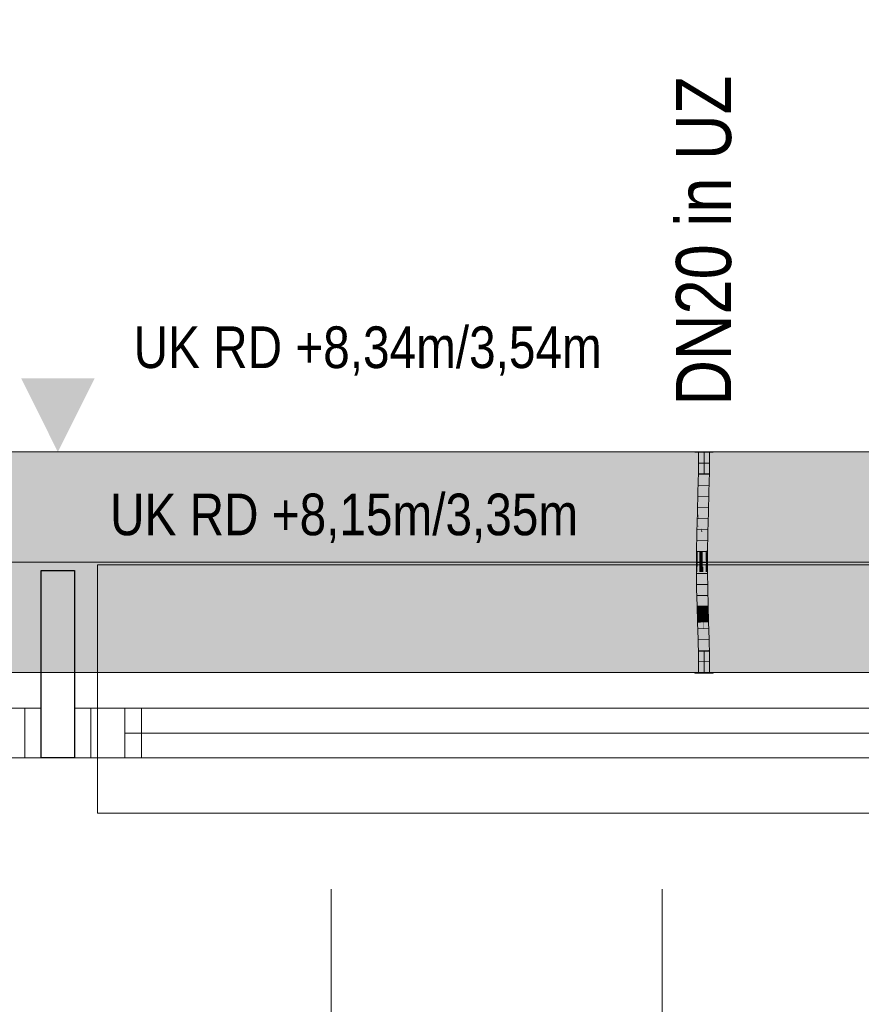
# Model space of a CAD drawing. Extents: x -420 to 300, y 62 to 1162.
# Tile 22 of 130: x -52 to -22, y 368 to 404. Entities that reach past the tile are written whole.
import ezdxf
from ezdxf.lldxf.tags import DXFTag

# ---------------------------------------------------------------- set-up
doc = ezdxf.new("R2010")
doc.units = 0
doc.layers.get('0').update_dxf_attribs({"lineweight": 35})
for name, color, linetype, lineweight, true_color in [('00_Beschriftung UZ', 3, 'Continuous', 13, 0x00ff00), ('30 -33 Aussenwände- 7 Fassade_ Elemente', 7, 'Continuous', 9, 0x00aacc), ('30 -35 Decken- 1 Konstruktion-Träger- Stahlbeton', 7, 'grob-A06G9F4K8I', 13, 0x33aa00), ('E_Leerrohr 20', 7, 'Continuous', 13, 0xcc0099), ('E_Leerrohr 20-Shading', 7, 'Continuous', 13, 0xcc0099)]:
    doc.layers.add(name, color=color, linetype=linetype, lineweight=lineweight, true_color=true_color)
for name, color, linetype, lineweight in [('70 -71 Achsen- 1 Gebäudeachsen', 7, 'STRICHPUNKT2-A06G9F4J8I', 18), ('Detailelementbeschriftung', 7, 'Continuous', 9), ('Keine-1', 7, 'Continuous', 15)]:
    doc.layers.add(name, color=color, linetype=linetype, lineweight=lineweight)
doc.layers.add('iwb_Schraffur_Unterzug', color=7, linetype='Continuous', lineweight=5, true_color=0xffffcc, plot=False)
doc.styles.get("Standard").update_dxf_attribs({"font": 'ARIALN.TTF'})
tags = doc.linetypes.add('grob-A06G9F4K8I', pattern=[14, 3, -8, 3]).pattern_tags.tags
tags[8:9] = [DXFTag(74, 4), DXFTag(75, 0), DXFTag(340, '0'), DXFTag(46, 0.0), DXFTag(50, 0.0), DXFTag(44, 0.0), DXFTag(45, 0.0)]
tags[6:7] = [DXFTag(74, 4), DXFTag(75, 0), DXFTag(340, '0'), DXFTag(46, 0.0), DXFTag(50, 0.0), DXFTag(44, 0.0), DXFTag(45, 0.0)]
tags[4:5] = [DXFTag(74, 4), DXFTag(75, 0), DXFTag(340, '0'), DXFTag(46, 0.0), DXFTag(50, 0.0), DXFTag(44, 0.0), DXFTag(45, 0.0)]
tags = doc.linetypes.add('STRICHPUNKT2', pattern=[12.7, 6.35, -3.175, 0, -3.175]).pattern_tags.tags
tags[10:11] = [DXFTag(74, 4), DXFTag(75, 0), DXFTag(340, '0'), DXFTag(46, 0.0), DXFTag(50, 0.0), DXFTag(44, 0.0), DXFTag(45, 0.0)]
tags[8:9] = [DXFTag(74, 4), DXFTag(75, 0), DXFTag(340, '0'), DXFTag(46, 0.0), DXFTag(50, 0.0), DXFTag(44, 0.0), DXFTag(45, 0.0)]
tags[6:7] = [DXFTag(74, 4), DXFTag(75, 0), DXFTag(340, '0'), DXFTag(46, 0.0), DXFTag(50, 0.0), DXFTag(44, 0.0), DXFTag(45, 0.0)]
tags[4:5] = [DXFTag(74, 4), DXFTag(75, 0), DXFTag(340, '0'), DXFTag(46, 0.0), DXFTag(50, 0.0), DXFTag(44, 0.0), DXFTag(45, 0.0)]
tags = doc.linetypes.add('STRICHPUNKT2-A06G9F4J8I', pattern=[12.7, 6.35, -3.175, 0, -3.175]).pattern_tags.tags
tags[10:11] = [DXFTag(74, 4), DXFTag(75, 0), DXFTag(340, '0'), DXFTag(46, 0.0), DXFTag(50, 0.0), DXFTag(44, 0.0), DXFTag(45, 0.0)]
tags[8:9] = [DXFTag(74, 4), DXFTag(75, 0), DXFTag(340, '0'), DXFTag(46, 0.0), DXFTag(50, 0.0), DXFTag(44, 0.0), DXFTag(45, 0.0)]
tags[6:7] = [DXFTag(74, 4), DXFTag(75, 0), DXFTag(340, '0'), DXFTag(46, 0.0), DXFTag(50, 0.0), DXFTag(44, 0.0), DXFTag(45, 0.0)]
tags[4:5] = [DXFTag(74, 4), DXFTag(75, 0), DXFTag(340, '0'), DXFTag(46, 0.0), DXFTag(50, 0.0), DXFTag(44, 0.0), DXFTag(45, 0.0)]

# ---------------------------------------------------------------- blocks, each defined once
blk = doc.blocks.new('Shading-A06G9F078I', base_point=(-27.291, 385.538))
at = {"layer": 'E_Leerrohr 20-Shading', "color": 223, "true_color": 0xc67fb4}
for points in [[(-27.572, 388.441), (-27.631, 388.441), (-27.579, 387.719), (-27.637, 387.72)], [(-27.231, 388.441), (-27.29, 388.441), (-27.237, 387.714), (-27.296, 387.714)], [(-27.579, 387.719), (-27.637, 387.72), (-27.596, 386.995), (-27.653, 386.997)], [(-27.594, 386.995), (-27.579, 387.719), (-27.596, 386.995)], [(-27.242, 387.714), (-27.296, 387.714), (-27.268, 386.987), (-27.311, 386.988)], [(-27.253, 386.987), (-27.237, 387.714), (-27.268, 386.987), (-27.242, 387.714)], [(-27.596, 386.995), (-27.653, 386.997), (-27.618, 386.271), (-27.672, 386.272)], [(-27.618, 386.271), (-27.615, 386.271), (-27.596, 386.995), (-27.594, 386.995)], [(-27.615, 386.271), (-27.614, 386.271), (-27.594, 386.995)], [(-27.292, 386.988), (-27.311, 386.988), (-27.318, 386.263), (-27.331, 386.263)], [(-27.302, 386.262), (-27.268, 386.987), (-27.318, 386.263), (-27.292, 386.988)], [(-27.272, 386.262), (-27.253, 386.987), (-27.302, 386.262), (-27.268, 386.987)], [(-27.691, 385.547), (-27.627, 385.996), (-27.672, 386.272), (-27.618, 386.271)], [(-27.618, 386.271), (-27.627, 385.996), (-27.615, 386.271), (-27.621, 386.035)], [(-27.621, 386.035), (-27.62, 386.045), (-27.615, 386.271), (-27.614, 386.271)], [(-27.318, 386.263), (-27.331, 386.263), (-27.343, 385.539), (-27.35, 385.539)], [(-27.334, 385.539), (-27.302, 386.262), (-27.343, 385.539), (-27.318, 386.263)], [(-27.291, 385.538), (-27.272, 386.262), (-27.334, 385.539), (-27.302, 386.262)], [(-27.642, 385.546), (-27.636, 385.676), (-27.691, 385.547), (-27.627, 385.996)], [(-27.633, 385.545), (-27.62, 386.045), (-27.642, 385.546)], [(-27.627, 385.996), (-27.636, 385.676), (-27.621, 386.035), (-27.623, 385.981)], [(-27.623, 385.981), (-27.62, 386.045), (-27.621, 386.035)], [(-27.642, 385.546), (-27.691, 385.547), (-27.665, 384.819), (-27.705, 384.82)], [(-27.646, 384.819), (-27.633, 385.545), (-27.665, 384.819), (-27.642, 385.546)], [(-27.361, 384.816), (-27.343, 385.539), (-27.364, 384.816), (-27.348, 385.539)], [(-27.348, 385.539), (-27.35, 385.539), (-27.364, 384.816)], [(-27.357, 384.816), (-27.334, 385.539), (-27.361, 384.816), (-27.343, 385.539)], [(-27.356, 384.816), (-27.334, 385.539), (-27.347, 385.144)], [(-27.356, 384.816), (-27.305, 384.815), (-27.334, 385.539), (-27.291, 385.538)], [(-27.357, 384.816), (-27.356, 384.816), (-27.347, 385.144)], [(-27.668, 384.458), (-27.665, 384.819), (-27.706, 384.459), (-27.705, 384.82)], [(-27.649, 384.092), (-27.646, 384.819), (-27.671, 384.092), (-27.665, 384.819)], [(-27.365, 384.453), (-27.364, 384.453), (-27.364, 384.816), (-27.361, 384.816)], [(-27.364, 384.453), (-27.36, 384.453), (-27.361, 384.816), (-27.357, 384.816)], [(-27.36, 384.453), (-27.307, 384.452), (-27.356, 384.816), (-27.305, 384.815)], [(-27.36, 384.453), (-27.356, 384.816), (-27.359, 384.526)], [(-27.356, 384.816), (-27.357, 384.816), (-27.359, 384.526)], [(-27.671, 384.092), (-27.668, 384.458), (-27.708, 384.092), (-27.706, 384.459)], [(-27.363, 384.093), (-27.36, 384.453), (-27.367, 384.093), (-27.365, 384.453)], [(-27.363, 384.093), (-27.308, 384.093), (-27.36, 384.453), (-27.307, 384.452)], [(-27.671, 384.092), (-27.708, 384.092), (-27.657, 383.481), (-27.7, 383.48)], [(-27.642, 383.482), (-27.649, 384.092), (-27.657, 383.481), (-27.671, 384.092)], [(-27.363, 384.093), (-27.367, 384.093), (-27.349, 383.487), (-27.359, 383.487)], [(-27.3, 383.488), (-27.308, 384.093), (-27.349, 383.487), (-27.363, 384.093)], [(-27.657, 383.481), (-27.7, 383.48), (-27.632, 382.872), (-27.685, 382.87)], [(-27.627, 382.872), (-27.642, 383.482), (-27.632, 382.872), (-27.657, 383.481)], [(-27.358, 383.487), (-27.359, 383.487), (-27.344, 382.88)], [(-27.324, 382.88), (-27.349, 383.487), (-27.344, 382.88), (-27.358, 383.487)], [(-27.285, 382.881), (-27.3, 383.488), (-27.324, 382.88), (-27.349, 383.487)], [(-27.685, 382.87), (-27.664, 382.703), (-27.632, 382.872), (-27.623, 382.703)], [(-27.664, 382.703), (-27.685, 382.87), (-27.68, 382.702)], [(-27.62, 382.633), (-27.627, 382.872), (-27.632, 382.872)], [(-27.339, 382.705), (-27.315, 382.705), (-27.344, 382.88), (-27.324, 382.88)], [(-27.315, 382.705), (-27.28, 382.706), (-27.324, 382.88), (-27.285, 382.881)], [(-27.667, 382.261), (-27.609, 382.263), (-27.68, 382.702), (-27.664, 382.703)], [(-27.664, 382.703), (-27.609, 382.263), (-27.623, 382.703), (-27.62, 382.633)], [(-27.326, 382.271), (-27.293, 382.272), (-27.339, 382.705), (-27.315, 382.705)], [(-27.293, 382.272), (-27.267, 382.273), (-27.315, 382.705), (-27.28, 382.706)], [(-27.609, 382.263), (-27.667, 382.261), (-27.591, 381.655), (-27.65, 381.654)], [(-27.293, 382.272), (-27.326, 382.271), (-27.263, 381.663), (-27.308, 381.662)], [(-27.25, 381.664), (-27.267, 382.273), (-27.263, 381.663), (-27.293, 382.272)], [(-27.591, 381.655), (-27.65, 381.654), (-27.579, 381.048), (-27.636, 381.047)], [(-27.578, 381.048), (-27.591, 381.655), (-27.579, 381.048), (-27.591, 381.655)], [(-27.263, 381.663), (-27.308, 381.662), (-27.24, 381.053), (-27.295, 381.052)], [(-27.236, 381.053), (-27.25, 381.664), (-27.24, 381.053), (-27.263, 381.663)], [(-27.579, 381.048), (-27.636, 381.047), (-27.576, 380.441), (-27.631, 380.441)], [(-27.576, 380.441), (-27.574, 380.441), (-27.579, 381.048), (-27.578, 381.048)], [(-27.574, 380.441), (-27.572, 380.441), (-27.578, 381.048)], [(-27.231, 380.441), (-27.24, 381.053), (-27.29, 380.441), (-27.295, 381.052)], [(-27.231, 380.441), (-27.236, 381.053), (-27.24, 381.053)]]:
    blk.add_solid(points, dxfattribs=at)
at = {"layer": 'E_Leerrohr 20-Shading', "color": 231, "true_color": 0xe17fc9}
for points in [[(-27.431, 388.441), (-27.572, 388.441), (-27.437, 387.717), (-27.579, 387.719)], [(-27.431, 388.441), (-27.437, 387.717), (-27.433, 387.716)], [(-27.433, 387.716), (-27.427, 387.716), (-27.431, 388.441)], [(-27.427, 387.716), (-27.296, 387.714), (-27.431, 388.441), (-27.29, 388.441)], [(-27.533, 387.718), (-27.579, 387.719), (-27.53, 386.994), (-27.594, 386.995)], [(-27.453, 386.992), (-27.437, 387.717), (-27.53, 386.994), (-27.533, 387.718)], [(-27.437, 387.717), (-27.453, 386.992), (-27.448, 386.992)], [(-27.448, 386.992), (-27.437, 386.991), (-27.437, 387.717), (-27.433, 387.716)], [(-27.433, 387.716), (-27.437, 386.991), (-27.427, 387.716), (-27.416, 386.991)], [(-27.416, 386.991), (-27.311, 386.988), (-27.427, 387.716), (-27.296, 387.714)], [(-27.53, 386.994), (-27.594, 386.995), (-27.529, 386.268), (-27.614, 386.271)], [(-27.529, 386.268), (-27.485, 386.267), (-27.53, 386.994), (-27.474, 386.992)], [(-27.485, 386.267), (-27.472, 386.267), (-27.474, 386.992), (-27.453, 386.992)], [(-27.453, 386.992), (-27.472, 386.267), (-27.47, 386.267)], [(-27.461, 386.267), (-27.448, 386.992), (-27.47, 386.267), (-27.453, 386.992)], [(-27.461, 386.267), (-27.443, 386.266), (-27.448, 386.992), (-27.437, 386.991)], [(-27.437, 386.991), (-27.443, 386.266), (-27.416, 386.991), (-27.402, 386.265)], [(-27.402, 386.265), (-27.331, 386.263), (-27.416, 386.991), (-27.311, 386.988)], [(-27.62, 386.045), (-27.528, 385.687), (-27.614, 386.271), (-27.529, 386.268)], [(-27.529, 386.268), (-27.528, 385.687), (-27.485, 386.267), (-27.496, 385.561)], [(-27.496, 385.561), (-27.491, 385.542), (-27.485, 386.267), (-27.472, 386.267)], [(-27.47, 386.267), (-27.472, 386.267), (-27.487, 385.542), (-27.491, 385.542)], [(-27.474, 385.542), (-27.461, 386.267), (-27.487, 385.542), (-27.47, 386.267)], [(-27.474, 385.542), (-27.449, 385.541), (-27.461, 386.267), (-27.443, 386.266)], [(-27.443, 386.266), (-27.449, 385.541), (-27.402, 386.265), (-27.388, 385.54)], [(-27.388, 385.54), (-27.35, 385.539), (-27.402, 386.265), (-27.331, 386.263)], [(-27.62, 386.045), (-27.633, 385.545), (-27.61, 385.545)], [(-27.61, 385.545), (-27.528, 385.543), (-27.62, 386.045), (-27.528, 385.687)], [(-27.61, 385.545), (-27.633, 385.545), (-27.601, 384.818), (-27.646, 384.819)], [(-27.601, 384.818), (-27.524, 384.818), (-27.61, 385.545), (-27.528, 385.543)], [(-27.528, 385.687), (-27.528, 385.543), (-27.496, 385.561), (-27.497, 385.542)], [(-27.528, 385.543), (-27.524, 384.818), (-27.497, 385.542), (-27.505, 384.817)], [(-27.505, 384.817), (-27.491, 385.542), (-27.497, 385.542)], [(-27.487, 385.542), (-27.491, 385.542), (-27.502, 384.817), (-27.505, 384.817)], [(-27.484, 384.817), (-27.474, 385.542), (-27.502, 384.817), (-27.487, 385.542)], [(-27.497, 385.542), (-27.491, 385.542), (-27.496, 385.561)], [(-27.484, 384.817), (-27.453, 384.817), (-27.474, 385.542), (-27.449, 385.541)], [(-27.449, 385.541), (-27.453, 384.817), (-27.388, 385.54), (-27.379, 384.816)], [(-27.388, 385.54), (-27.379, 384.816), (-27.351, 385.539), (-27.372, 384.816)], [(-27.372, 384.816), (-27.364, 384.816), (-27.351, 385.539), (-27.35, 385.539)], [(-27.601, 384.818), (-27.646, 384.819), (-27.599, 384.092), (-27.649, 384.092)], [(-27.601, 384.818), (-27.6, 384.457), (-27.524, 384.818), (-27.519, 384.456)], [(-27.524, 384.818), (-27.519, 384.456), (-27.505, 384.817), (-27.506, 384.456)], [(-27.506, 384.456), (-27.486, 384.455), (-27.502, 384.817), (-27.484, 384.817)], [(-27.502, 384.817), (-27.505, 384.817), (-27.506, 384.456)], [(-27.484, 384.817), (-27.487, 384.289), (-27.453, 384.817), (-27.453, 384.289)], [(-27.379, 384.816), (-27.453, 384.817), (-27.379, 384.093), (-27.454, 384.093)], [(-27.379, 384.816), (-27.379, 384.093), (-27.377, 384.197)], [(-27.372, 384.816), (-27.379, 384.816), (-27.375, 384.712)], [(-27.375, 384.712), (-27.379, 384.816), (-27.378, 384.609)], [(-27.365, 384.453), (-27.375, 384.712), (-27.377, 384.093), (-27.378, 384.609)], [(-27.364, 384.816), (-27.372, 384.816), (-27.365, 384.453), (-27.375, 384.712)], [(-27.6, 384.457), (-27.599, 384.092), (-27.519, 384.456), (-27.515, 384.093)], [(-27.515, 384.456), (-27.519, 384.456), (-27.512, 384.093), (-27.515, 384.093)], [(-27.506, 384.456), (-27.515, 384.456), (-27.508, 384.093), (-27.512, 384.093)], [(-27.488, 384.093), (-27.506, 384.456), (-27.508, 384.093)], [(-27.506, 384.456), (-27.488, 384.093), (-27.486, 384.455)], [(-27.365, 384.453), (-27.377, 384.093), (-27.374, 384.093)], [(-27.365, 384.453), (-27.369, 384.29), (-27.366, 384.29)], [(-27.599, 384.092), (-27.649, 384.092), (-27.604, 383.482), (-27.642, 383.482)], [(-27.604, 383.482), (-27.502, 383.484), (-27.599, 384.092), (-27.515, 384.093)], [(-27.515, 384.093), (-27.502, 383.484), (-27.512, 384.093), (-27.5, 383.484)], [(-27.5, 383.484), (-27.508, 384.093), (-27.512, 384.093)], [(-27.488, 384.093), (-27.508, 384.093), (-27.487, 383.484), (-27.5, 383.484)], [(-27.487, 384.289), (-27.488, 384.093), (-27.453, 384.289), (-27.454, 384.093)], [(-27.487, 383.484), (-27.451, 383.485), (-27.488, 384.093), (-27.454, 384.093)], [(-27.379, 384.093), (-27.454, 384.093), (-27.394, 383.486), (-27.451, 383.485)], [(-27.391, 383.486), (-27.377, 384.093), (-27.394, 383.486), (-27.379, 384.093)], [(-27.377, 384.093), (-27.391, 383.486), (-27.378, 383.957)], [(-27.391, 383.486), (-27.382, 383.486), (-27.378, 383.957)], [(-27.367, 384.093), (-27.378, 383.957), (-27.371, 383.487), (-27.382, 383.486)], [(-27.379, 384.093), (-27.377, 384.093), (-27.377, 384.197)], [(-27.377, 384.093), (-27.378, 383.957), (-27.374, 384.093)], [(-27.378, 383.957), (-27.367, 384.093), (-27.374, 384.093)], [(-27.369, 384.29), (-27.374, 384.093), (-27.366, 384.29), (-27.367, 384.093)], [(-27.367, 384.093), (-27.371, 383.487), (-27.359, 383.487)], [(-27.604, 383.482), (-27.642, 383.482), (-27.615, 382.872), (-27.627, 382.872)], [(-27.615, 382.872), (-27.485, 382.876), (-27.604, 383.482), (-27.502, 383.484)], [(-27.485, 382.876), (-27.5, 383.484), (-27.502, 383.484)], [(-27.487, 383.484), (-27.5, 383.484), (-27.482, 382.876), (-27.485, 382.876)], [(-27.482, 382.876), (-27.447, 382.877), (-27.487, 383.484), (-27.451, 383.485)], [(-27.391, 383.486), (-27.451, 383.485), (-27.41, 382.878), (-27.447, 382.877)], [(-27.382, 383.486), (-27.391, 383.486), (-27.393, 382.878), (-27.41, 382.878)], [(-27.382, 383.486), (-27.393, 382.878), (-27.371, 383.487), (-27.378, 382.879)], [(-27.371, 383.487), (-27.378, 382.879), (-27.359, 383.487), (-27.352, 382.879)], [(-27.352, 382.879), (-27.344, 382.88), (-27.359, 383.487)], [(-27.615, 382.872), (-27.627, 382.872), (-27.62, 382.633)], [(-27.48, 382.704), (-27.485, 382.876), (-27.618, 382.703), (-27.615, 382.872)], [(-27.482, 382.876), (-27.485, 382.876), (-27.48, 382.704)], [(-27.48, 382.704), (-27.445, 382.604), (-27.482, 382.876), (-27.447, 382.877)], [(-27.41, 382.878), (-27.447, 382.877), (-27.412, 382.821)], [(-27.412, 382.821), (-27.447, 382.877), (-27.421, 382.537), (-27.445, 382.604)], [(-27.394, 382.793), (-27.393, 382.878), (-27.412, 382.821), (-27.41, 382.878)], [(-27.378, 382.879), (-27.393, 382.878), (-27.379, 382.769), (-27.394, 382.793)], [(-27.379, 382.769), (-27.351, 382.724), (-27.378, 382.879), (-27.352, 382.879)], [(-27.351, 382.724), (-27.339, 382.705), (-27.352, 382.879), (-27.344, 382.88)], [(-27.62, 382.633), (-27.467, 382.267), (-27.618, 382.703), (-27.48, 382.704)], [(-27.467, 382.267), (-27.62, 382.633), (-27.609, 382.263)], [(-27.467, 382.267), (-27.442, 382.268), (-27.48, 382.704), (-27.445, 382.604)], [(-27.421, 382.537), (-27.445, 382.604), (-27.429, 382.268), (-27.442, 382.268)], [(-27.405, 382.269), (-27.401, 382.482), (-27.429, 382.268), (-27.421, 382.537)], [(-27.401, 382.482), (-27.394, 382.793), (-27.421, 382.537), (-27.412, 382.821)], [(-27.379, 382.769), (-27.394, 382.793), (-27.383, 382.431), (-27.401, 382.482)], [(-27.383, 382.431), (-27.347, 382.331), (-27.379, 382.769), (-27.351, 382.724)], [(-27.347, 382.331), (-27.345, 382.325), (-27.351, 382.724), (-27.339, 382.705)], [(-27.345, 382.325), (-27.326, 382.271), (-27.339, 382.705)], [(-27.467, 382.267), (-27.609, 382.263), (-27.45, 381.659), (-27.591, 381.655)], [(-27.442, 382.268), (-27.467, 382.267), (-27.437, 381.659), (-27.45, 381.659)], [(-27.429, 382.268), (-27.442, 382.268), (-27.439, 381.957)], [(-27.405, 382.269), (-27.429, 382.268), (-27.437, 381.659), (-27.439, 381.957)], [(-27.405, 382.269), (-27.437, 381.659), (-27.418, 381.659)], [(-27.405, 382.269), (-27.418, 381.659), (-27.385, 382.27), (-27.392, 381.66)], [(-27.383, 382.431), (-27.401, 382.482), (-27.385, 382.27), (-27.405, 382.269)], [(-27.392, 381.66), (-27.356, 381.661), (-27.385, 382.27), (-27.346, 382.271)], [(-27.385, 382.27), (-27.347, 382.271), (-27.383, 382.431), (-27.347, 382.331)], [(-27.356, 381.661), (-27.308, 381.662), (-27.346, 382.271), (-27.326, 382.271)], [(-27.347, 382.271), (-27.346, 382.271), (-27.347, 382.331), (-27.345, 382.325)], [(-27.346, 382.271), (-27.326, 382.271), (-27.345, 382.325)], [(-27.45, 381.659), (-27.591, 381.655), (-27.436, 381.05), (-27.578, 381.048)], [(-27.449, 381.659), (-27.45, 381.659), (-27.434, 381.05), (-27.436, 381.05)], [(-27.433, 381.05), (-27.437, 381.659), (-27.434, 381.05), (-27.449, 381.659)], [(-27.437, 381.659), (-27.433, 381.05), (-27.418, 381.659), (-27.427, 381.05)], [(-27.418, 381.659), (-27.427, 381.05), (-27.392, 381.66), (-27.397, 381.051)], [(-27.397, 381.051), (-27.365, 381.051), (-27.392, 381.66), (-27.356, 381.661)], [(-27.365, 381.051), (-27.295, 381.052), (-27.356, 381.661), (-27.308, 381.662)], [(-27.436, 381.05), (-27.578, 381.048), (-27.431, 380.441), (-27.572, 380.441)], [(-27.433, 381.05), (-27.436, 381.05), (-27.431, 380.441)], [(-27.433, 381.05), (-27.431, 380.441), (-27.427, 381.05)], [(-27.431, 380.441), (-27.372, 380.441), (-27.427, 381.05), (-27.365, 381.051)], [(-27.372, 380.441), (-27.29, 380.441), (-27.365, 381.051), (-27.295, 381.052)]]:
    blk.add_solid(points, dxfattribs=at)
blk = doc.blocks.new('Shading-A06G9F098I', base_point=(-27.337, 381.229))
at = {"layer": 'E_Leerrohr 20-Shading', "color": 213, "true_color": 0xd67fc0}
for points in [[(-27.431, 381.229), (-27.631, 381.229), (-27.431, 380.441), (-27.631, 380.441)], [(-27.337, 381.229), (-27.431, 381.229), (-27.348, 380.441), (-27.431, 380.441)], [(-27.231, 380.441), (-27.231, 381.229), (-27.348, 380.441), (-27.337, 381.229)], [(-27.431, 380.441), (-27.761, 380.441), (-27.431, 380.429), (-27.761, 380.429)], [(-27.101, 380.441), (-27.431, 380.441), (-27.101, 380.429), (-27.431, 380.429)]]:
    blk.add_solid(points, dxfattribs=at)
blk = doc.blocks.new('Shading-A06G9F0B8I', base_point=(-27.431, 388.441))
at = {"layer": 'E_Leerrohr 20-Shading', "color": 213, "true_color": 0xd67fc0}
for points in [[(-27.761, 388.441), (-27.431, 388.441), (-27.761, 388.453), (-27.431, 388.453)], [(-27.631, 387.653), (-27.431, 387.653), (-27.631, 388.441), (-27.431, 388.441)], [(-27.431, 388.441), (-27.101, 388.441), (-27.431, 388.453), (-27.101, 388.453)], [(-27.431, 388.441), (-27.431, 387.653), (-27.231, 388.441), (-27.243, 387.653)], [(-27.243, 387.653), (-27.231, 387.653), (-27.231, 388.441)]]:
    blk.add_solid(points, dxfattribs=at)
blk = doc.blocks.new('Referenz-A06G9F4L8I')
at = {"layer": '00_Beschriftung UZ', "color": 0, "lineweight": 0}
for points in [[(-52.196, 391.124), (-50.864, 388.453), (-49.526, 391.122)], [(-52.196, 385.783), (-50.864, 388.453), (-49.526, 385.785)]]:
    blk.add_solid(points, dxfattribs=at)
at = {"layer": '30 -33 Aussenwände- 7 Fassade_ Elemente', "color": 0}
for p, q in [((-5.431, 384.353), (-49.431, 384.353)), ((-49.431, 384.353), (-49.431, 379.153)), ((-49.431, 379.153), (-49.431, 377.353)), ((-47.831, 379.153), (-49.431, 379.153)), ((-47.831, 379.153), (-7.031, 379.153)), ((-47.831, 377.353), (-47.831, 379.153)), ((-47.831, 378.253), (-7.031, 378.253)), ((-49.431, 377.353), (-47.831, 377.353)), ((-49.431, 375.353), (-49.431, 377.353)), ((-7.031, 377.353), (-47.831, 377.353)), ((-5.431, 375.353), (-49.431, 375.353))]:
    blk.add_line(p, q, dxfattribs=at)
at = {"layer": '30 -33 Aussenwände- 7 Fassade_ Elemente', "color": 0, "linetype": 'Continuous', "lineweight": -2, "ltscale": 0.25}
for p, q in [((-51.464, 384.153), (-50.264, 384.153)), ((-51.464, 377.353), (-51.464, 384.153)), ((-50.264, 384.153), (-50.264, 377.353)), ((-50.264, 377.353), (-51.464, 377.353))]:
    blk.add_line(p, q, dxfattribs=at)
at = {"layer": '30 -33 Aussenwände- 7 Fassade_ Elemente', "color": 0, "linetype": 'Continuous', "ltscale": 0.13}
for p, q in [((-52.064, 379.153), (-96.531, 379.153)), ((-52.064, 377.353), (-52.064, 379.153)), ((-5.198, 379.153), (-49.664, 379.153)), ((-49.664, 379.153), (-49.664, 377.353)), ((-96.531, 377.353), (-52.064, 377.353)), ((-49.664, 377.353), (-5.198, 377.353))]:
    blk.add_line(p, q, dxfattribs=at)
at = {"layer": '30 -33 Aussenwände- 7 Fassade_ Elemente', "color": 0, "linetype": 'Continuous', "lineweight": 18, "ltscale": 0.18}
for p, q in [((-51.464, 379.153), (-53.298, 379.153)), ((-51.464, 377.353), (-51.464, 379.153)), ((-50.264, 379.153), (-50.264, 377.353)), ((-48.431, 379.153), (-50.264, 379.153)), ((-48.431, 377.353), (-48.431, 379.153)), ((-48.431, 378.253), (-6.431, 378.253)), ((-53.298, 377.353), (-51.464, 377.353)), ((-50.264, 377.353), (-48.431, 377.353))]:
    blk.add_line(p, q, dxfattribs=at)
at = {"layer": '30 -35 Decken- 1 Konstruktion-Träger- Stahlbeton', "color": 0}
for p, q in [((-298.298, 388.453), (-2.298, 388.453)), ((-298.298, 380.453), (-2.298, 380.453))]:
    blk.add_line(p, q, dxfattribs=at)
at = {"layer": '70 -71 Achsen- 1 Gebäudeachsen', "color": 0, "linetype": 'STRICHPUNKT2-A06G9F4J8I', "ltscale": 0.18}
blk.add_line((-387.238, 384.453), (76.501, 384.453), dxfattribs=at)
at = {"layer": 'Keine-1', "color": 0}
for p, q in [((-40.95, 335.853), (-40.95, 372.592)), ((-28.95, 335.853), (-28.95, 372.592))]:
    blk.add_line(p, q, dxfattribs=at)
at = {"layer": '00_Beschriftung UZ', "color": 0, "linetype": 'Continuous', "ltscale": 0.13, "char_height": 1.51033, "attachment_point": 1}
for s, insert in [('{\\fArial Narrow;UK RD +8,34m/3,54m}', (-48.113, 393.004)), ('{\\fArial Narrow;UK RD +8,15m/3,35m}', (-48.968, 386.94))]:
    blk.add_mtext(s, dxfattribs=dict(at, insert=insert))
blk = doc.blocks.new('Referenz-A06G9F4N8I')
at = {"layer": 'iwb_Schraffur_Unterzug', "linetype": 'Continuous', "ltscale": 0.13}
blk.add_hatch(color=256, dxfattribs=at).paths.add_polyline_path([(-298.298, 384.453), (-298.298, 388.453), (-2.298, 388.453), (-2.298, 380.453), (-298.298, 380.453)])
blk = doc.blocks.new('Flexrohr-A06G9FBZ8I')
at = {"color": 0, "linetype": 'ByBlock', "lineweight": -2, "ltscale": 0.13}
for p, q in [((-27.631, 388.441), (-27.637, 387.72)), ((-27.631, 388.441), (-27.231, 388.441)), ((-27.231, 388.441), (-27.237, 387.714)), ((-27.622, 388.043), (-27.246, 388.04)), ((-27.637, 387.72), (-27.653, 386.997)), ((-27.627, 387.644), (-27.251, 387.638)), ((-27.237, 387.714), (-27.253, 386.987)), ((-27.635, 387.245), (-27.259, 387.238)), ((-27.653, 386.997), (-27.672, 386.272)), ((-27.645, 386.846), (-27.269, 386.837)), ((-27.253, 386.987), (-27.272, 386.262)), ((-27.656, 386.447), (-27.28, 386.437)), ((-27.672, 386.272), (-27.691, 385.547)), ((-27.272, 386.262), (-27.291, 385.538)), ((-27.666, 386.047), (-27.29, 386.037)), ((-27.691, 385.547), (-27.705, 384.82)), ((-27.677, 385.646), (-27.301, 385.638)), ((-27.291, 385.538), (-27.305, 384.815)), ((-27.685, 385.246), (-27.309, 385.239)), ((-27.705, 384.82), (-27.708, 384.092)), ((-27.692, 384.844), (-27.316, 384.84)), ((-27.305, 384.815), (-27.308, 384.093)), ((-27.695, 384.443), (-27.319, 384.442)), ((-27.708, 384.092), (-27.7, 383.48)), ((-27.695, 384.041), (-27.319, 384.043)), ((-27.308, 384.093), (-27.3, 383.488)), ((-27.69, 383.64), (-27.314, 383.645)), ((-27.7, 383.48), (-27.685, 382.87)), ((-27.682, 383.238), (-27.306, 383.247)), ((-27.3, 383.488), (-27.285, 382.881)), ((-27.685, 382.87), (-27.667, 382.261)), ((-27.285, 382.881), (-27.267, 382.273)), ((-27.672, 382.837), (-27.296, 382.848)), ((-27.667, 382.261), (-27.65, 381.654)), ((-27.66, 382.437), (-27.285, 382.448)), ((-27.267, 382.273), (-27.25, 381.664)), ((-27.649, 382.038), (-27.273, 382.048)), ((-27.65, 381.654), (-27.636, 381.047)), ((-27.637, 381.638), (-27.261, 381.648)), ((-27.25, 381.664), (-27.236, 381.053)), ((-27.629, 381.24), (-27.253, 381.247)), ((-27.636, 381.047), (-27.631, 380.441)), ((-27.623, 380.841), (-27.247, 380.845)), ((-27.236, 381.053), (-27.231, 380.441)), ((-27.631, 380.441), (-27.231, 380.441)), ((-27.619, 380.443), (-27.243, 380.443))]:
    blk.add_line(p, q, dxfattribs=at)
blk = doc.blocks.new('Einzeiliger Text-A06G9FC18I')
at = {"color": 0, "lineweight": -2, "insert": (-28.451, 390.13), "char_height": 2, "attachment_point": 1, "rotation": 90}
blk.add_mtext('{\\fArial Narrow;DN20 in UZ}', dxfattribs=at)
blk = doc.blocks.new('Enddeckel-A06G9FC38I')
at = {"color": 0, "linetype": 'ByBlock', "lineweight": -2, "ltscale": 0.13}
for p, q in [((-27.631, 381.229), (-27.631, 380.441)), ((-27.514, 381.229), (-27.631, 381.229)), ((-27.348, 381.229), (-27.514, 381.229)), ((-27.231, 381.229), (-27.348, 381.229)), ((-27.231, 380.441), (-27.231, 381.229)), ((-27.761, 380.441), (-27.761, 380.429)), ((-27.568, 380.441), (-27.761, 380.441)), ((-27.568, 380.429), (-27.761, 380.429)), ((-27.514, 380.441), (-27.631, 380.441)), ((-27.294, 380.441), (-27.568, 380.441)), ((-27.294, 380.429), (-27.568, 380.429)), ((-27.348, 380.441), (-27.514, 380.441)), ((-27.231, 380.441), (-27.348, 380.441)), ((-27.101, 380.441), (-27.294, 380.441)), ((-27.101, 380.429), (-27.294, 380.429)), ((-27.101, 380.429), (-27.101, 380.441))]:
    blk.add_line(p, q, dxfattribs=at)
at = {"color": 0, "linetype": 'STRICHPUNKT2', "lineweight": 5, "ltscale": 0.13}
blk.add_line((-27.431, 380.441), (-27.431, 381.229), dxfattribs=at)
blk = doc.blocks.new('Enddeckel-A06G9FC58I')
at = {"color": 0, "linetype": 'ByBlock', "lineweight": -2, "ltscale": 0.13}
for p, q in [((-27.761, 388.453), (-27.761, 388.441)), ((-27.761, 388.453), (-27.568, 388.453)), ((-27.761, 388.441), (-27.568, 388.441)), ((-27.631, 388.441), (-27.631, 387.653)), ((-27.631, 388.441), (-27.514, 388.441)), ((-27.568, 388.453), (-27.294, 388.453)), ((-27.568, 388.441), (-27.294, 388.441)), ((-27.514, 388.441), (-27.348, 388.441)), ((-27.348, 388.441), (-27.231, 388.441)), ((-27.294, 388.453), (-27.101, 388.453)), ((-27.294, 388.441), (-27.101, 388.441)), ((-27.231, 387.653), (-27.231, 388.441)), ((-27.101, 388.441), (-27.101, 388.453)), ((-27.631, 387.653), (-27.514, 387.653)), ((-27.514, 387.653), (-27.348, 387.653)), ((-27.348, 387.653), (-27.231, 387.653))]:
    blk.add_line(p, q, dxfattribs=at)
at = {"color": 0, "linetype": 'STRICHPUNKT2', "lineweight": 5, "ltscale": 0.13}
blk.add_line((-27.431, 388.441), (-27.431, 387.653), dxfattribs=at)

msp = doc.modelspace()

# ---------------------------------------------------------------- block references
at = {"color": 8, "lineweight": 25, "ltscale": 0.25, "true_color": 0x808080}
for name in ['Referenz-A06G9F4L8I', 'Referenz-A06G9F4N8I']:
    msp.add_blockref(name, (0, 0), dxfattribs=at)
at = {"layer": 'Detailelementbeschriftung', "ltscale": 0.13}
msp.add_blockref('Einzeiliger Text-A06G9FC18I', (0, 0), dxfattribs=at)
at = {"layer": 'E_Leerrohr 20'}
for name, p in [('Shading-A06G9F0B8I', (-27.431, 388.441)), ('Shading-A06G9F078I', (-27.291, 385.538)), ('Shading-A06G9F098I', (-27.337, 381.229))]:
    msp.add_blockref(name, p, dxfattribs=at)
at = {"layer": 'E_Leerrohr 20', "ltscale": 0.13}
for name in ['Enddeckel-A06G9FC58I', 'Flexrohr-A06G9FBZ8I', 'Enddeckel-A06G9FC38I']:
    msp.add_blockref(name, (0, 0), dxfattribs=at)

doc.saveas('drawing.dxf')
